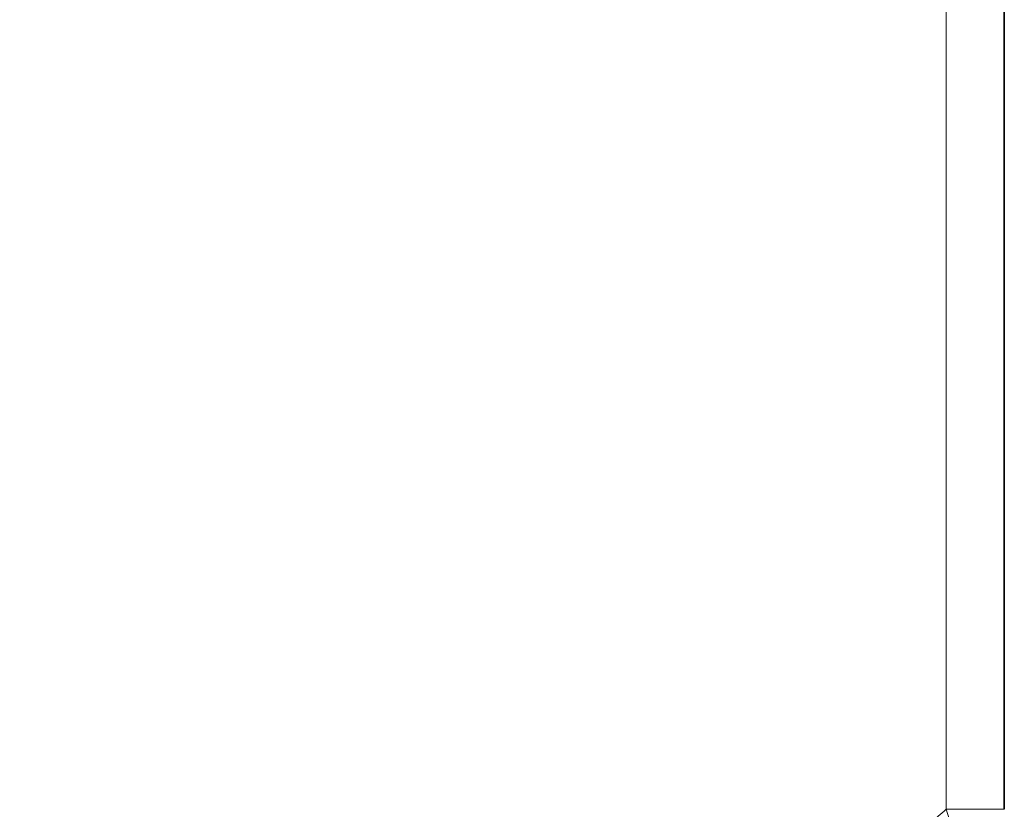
# Model space of a CAD drawing. Header units: millimetres. Extents: x 5 to 415, y 5 to 292.
# Tile 10 of 199: x 43 to 51, y 147 to 153. Entities that reach past the tile are written whole.
import ezdxf

# ---------------------------------------------------------------- set-up
doc = ezdxf.new("R2010")
doc.units = ezdxf.units.MM
doc.layers.add('Sichtbar (ISO)', color=7, linetype='Continuous', lineweight=35)
doc.layers.add('Sichtbar schmal (ISO)', color=7, linetype='Continuous', lineweight=18)

msp = doc.modelspace()

# ---------------------------------------------------------------- linework, layer by layer
at = {"layer": 'Sichtbar (ISO)'}
msp.add_line((50.93870798, 146.91617128), (50.93870798, 159.34532726), dxfattribs=at)
msp.add_open_spline([(50.93870705, 149.07959597), (50.93871213, 148.998527), (50.93873084, 148.91147412), (50.93871197, 148.82516932)], degree=3, dxfattribs=at)
at = {"layer": 'Sichtbar schmal (ISO)'}
for p, q in [((50.48228585, 146.91617137), (50.48228405, 159.34532553)), ((50.93870798, 146.91617135), (50.48228585, 146.91617135))]:
    msp.add_line(p, q, dxfattribs=at)
for points, knots in [([(50.48228584, 146.91617137), (50.44007559, 146.87936162), (50.39785293, 146.84275975), (50.35561364, 146.80637566), (50.24122333, 146.70784211), (50.12670994, 146.61090651), (50.01205447, 146.51571661), (49.88474848, 146.41002391), (49.75726747, 146.30648371), (49.62965479, 146.20524411), (49.48674005, 146.09186484), (49.34366044, 145.9813714), (49.20055749, 145.87389652), (49.03732192, 145.7513014), (48.87405593, 145.63263507), (48.71102777, 145.51803678), (48.52033474, 145.38399188), (48.32997356, 145.25550844), (48.14078928, 145.13227268), (48.06368264, 145.08204496), (47.98677077, 145.03268896), (47.91008189, 144.98421301), (47.76450347, 144.89219114), (47.61953024, 144.80363241), (47.47462006, 144.7181798), (47.21830894, 144.56703475), (46.96221864, 144.42557322), (46.70342655, 144.2918522), (46.41219217, 144.14136785), (46.11754597, 144.00066161), (45.81498039, 143.86760808), (45.65303544, 143.79639262), (45.48881135, 143.7273866), (45.32158581, 143.66034757), (45.14981056, 143.59148461), (44.97497692, 143.52447885), (44.79727775, 143.45955617), (44.42483462, 143.32348347), (44.03978465, 143.19659542), (43.64429649, 143.08011095), (43.22418276, 142.95637343), (42.79229, 142.84437473), (42.35155115, 142.74527991)], [0.00000000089, 0.00000000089, 0.00000000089, 0.00000000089, 0.01646228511, 0.01646228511, 0.01646228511, 0.06104460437, 0.06104460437, 0.06104460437, 0.11054591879, 0.11054591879, 0.11054591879, 0.16598294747, 0.16598294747, 0.16598294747, 0.22921920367, 0.22921920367, 0.22921920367, 0.30318626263, 0.30318626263, 0.30318626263, 0.33333333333, 0.33333333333, 0.33333333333, 0.39056149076, 0.39056149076, 0.39056149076, 0.49178429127, 0.49178429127, 0.49178429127, 0.60569642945, 0.60569642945, 0.60569642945, 0.66666666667, 0.66666666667, 0.66666666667, 0.72929571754, 0.72929571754, 0.72929571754, 0.86056115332, 0.86056115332, 0.86056115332, 1, 1, 1, 1]), ([(50.68557199, 146.23476209), (50.66846159, 146.29535378), (50.64937305, 146.36303189), (50.62835279, 146.43516009), (50.62211098, 146.45657803), (50.61570233, 146.47838459), (50.6091368, 146.50056949), (50.59359191, 146.55309565), (50.57716841, 146.60774379), (50.55995165, 146.66441325), (50.53546324, 146.74501758), (50.50935134, 146.82972344), (50.48228585, 146.91617137)], [0, 0, 0, 0, 0.33333333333, 0.33333333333, 0.33333333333, 0.43231422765, 0.43231422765, 0.43231422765, 0.66666666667, 0.66666666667, 0.66666666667, 0.99999998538, 0.99999998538, 0.99999998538, 0.99999998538])]:
    msp.add_open_spline(points, degree=3, knots=knots, dxfattribs=at)

doc.saveas('drawing.dxf')
